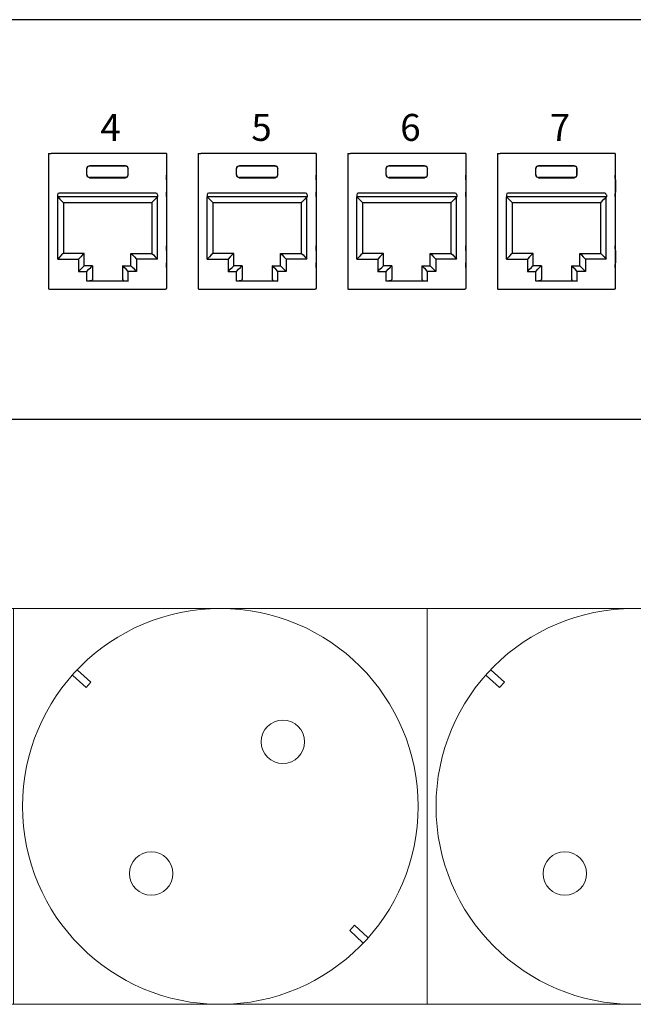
# Model space of a CAD drawing. Header units: millimetres. Extents: x 83969 to 163860, y -22594 to 4849.
# Tile 17 of 108: x 163461.3 to 163464.34, y -21445.28 to -21440.41. Entities that reach past the tile are written whole.
import ezdxf

# ---------------------------------------------------------------- set-up
doc = ezdxf.new("R2010")
doc.units = ezdxf.units.MM
doc.layers.get('0').update_dxf_attribs({"color": 251, "lineweight": 0})
for name, color, linetype in [('! GB Opis', 7, 'Continuous'), ('! PT Opisy Legenda 2', 7, 'Continuous'), ('00 CCTV IP - MIWI', 10, 'Continuous')]:
    doc.layers.add(name, color=color, linetype=linetype)
doc.styles.add('_LANSTER_01', font='romans.shx')

# ---------------------------------------------------------------- blocks, each defined once
blk = doc.blocks.new('zw$A05')
at = {"layer": '00 CCTV IP - MIWI', "color": 234, "lineweight": 0}
blk.add_lwpolyline([(-676.8, -1117.6), (-676.8, -1117.6), (-676.8, -1117.6), (-676.8, -1117.6), (11479.6, -1117.6), (11479.6, -1117.6), (11479.6, -1117.6, 0.41425), (11530.4, -1066.8), (11530.4, -1066.8), (11530.4, -50.8, 0.414021), (11479.6, 0), (11479.6, 0), (-676.8, 0, 0.457803), (-727.6, -50.8), (-727.6, -50.8), (-727.6, -1069.3, 0.414214), (-676.8, -1117.6), (-676.8, -1117.6)], format="xyb", dxfattribs=at)
for points in [[(1168.4, -1117.6), (2336.8, -1117.6), (2336.8, 0), (1168.4, 0)], [(2336.8, -1117.6), (3505.2, -1117.6), (3505.2, 0), (2336.8, 0)]]:
    blk.add_lwpolyline(points, close=True, dxfattribs=at)
for points in [[(1335.8, -188.9), (1373.2, -223.3), (1386.9, -208.3), (1349.6, -173.9)], [(2504.2, -188.9), (2541.6, -223.3), (2555.3, -208.3), (2518, -173.9)], [(2155.7, -943.6), (2118.4, -909.2), (2132.1, -894.2), (2169.5, -928.6)]]:
    blk.add_lwpolyline(points, dxfattribs=at)
for centre, radius in [((1752.6, -558.8), 558.8), ((2921, -558.8), 558.8), ((1929.6, -376.4), 61.4), ((1557.5, -748.5), 61.4), ((2725.9, -748.5), 61.4)]:
    blk.add_circle(centre, radius, dxfattribs=at)
blk = doc.blocks.new('Panel modularny_24_port_1U')
at = {"color": 0}
for p, q in [((48.895, 4.445), (0, 4.445)), ((0, 0), (48.895, 0))]:
    blk.add_line(p, q, dxfattribs=at)
at = {"color": 0, "linetype": 'Continuous'}
for p, q in [((8.113, 2.956), (8.132, 2.956)), ((8.113, 2.956), (8.113, 1.455)), ((8.132, 2.956), (8.135, 2.956)), ((8.135, 2.956), (8.142, 2.956)), ((9.396, 2.956), (8.142, 2.956)), ((9.403, 2.956), (9.396, 2.956)), ((9.406, 2.956), (9.403, 2.956)), ((9.425, 2.956), (9.406, 2.956)), ((9.425, 2.956), (9.425, 1.455)), ((9.78, 2.956), (9.799, 2.956)), ((9.78, 2.956), (9.78, 1.455)), ((9.799, 2.956), (9.802, 2.956)), ((9.802, 2.956), (9.809, 2.956)), ((11.062, 2.956), (9.809, 2.956)), ((11.07, 2.956), (11.062, 2.956)), ((11.073, 2.956), (11.07, 2.956)), ((11.092, 2.956), (11.073, 2.956)), ((11.092, 2.956), (11.092, 1.455)), ((11.447, 2.956), (11.466, 2.956)), ((11.447, 2.956), (11.447, 1.455)), ((11.466, 2.956), (11.469, 2.956)), ((11.469, 2.956), (11.476, 2.956)), ((12.729, 2.956), (11.476, 2.956)), ((12.737, 2.956), (12.729, 2.956)), ((12.74, 2.956), (12.737, 2.956)), ((12.759, 2.956), (12.74, 2.956)), ((12.759, 2.956), (12.759, 1.455)), ((13.114, 2.956), (13.133, 2.956)), ((13.114, 2.956), (13.114, 1.455)), ((13.133, 2.956), (13.136, 2.956)), ((13.136, 2.956), (13.143, 2.956)), ((14.396, 2.956), (13.143, 2.956)), ((14.404, 2.956), (14.396, 2.956)), ((14.407, 2.956), (14.404, 2.956)), ((14.426, 2.956), (14.407, 2.956)), ((14.426, 2.956), (14.426, 1.455)), ((8.538, 2.788), (8.547, 2.811)), ((8.538, 2.717), (8.538, 2.788)), ((8.539, 2.787), (8.538, 2.788)), ((8.549, 2.809), (8.539, 2.787)), ((8.539, 2.718), (8.539, 2.787)), ((8.547, 2.811), (8.569, 2.82)), ((8.571, 2.818), (8.549, 2.809)), ((8.569, 2.82), (8.969, 2.82)), ((8.569, 2.82), (8.571, 2.818)), ((8.967, 2.818), (8.571, 2.818)), ((8.969, 2.82), (8.967, 2.818)), ((8.967, 2.818), (8.989, 2.809)), ((8.991, 2.811), (8.969, 2.82)), ((8.989, 2.809), (8.999, 2.787)), ((9, 2.788), (8.991, 2.811)), ((8.999, 2.787), (9, 2.788)), ((8.999, 2.718), (8.999, 2.787)), ((9, 2.717), (9, 2.788)), ((10.205, 2.788), (10.214, 2.811)), ((10.205, 2.717), (10.205, 2.788)), ((10.206, 2.787), (10.205, 2.788)), ((10.216, 2.809), (10.206, 2.787)), ((10.206, 2.718), (10.206, 2.787)), ((10.214, 2.811), (10.236, 2.82)), ((10.238, 2.818), (10.216, 2.809)), ((10.236, 2.82), (10.635, 2.82)), ((10.236, 2.82), (10.238, 2.818)), ((10.634, 2.818), (10.238, 2.818)), ((10.635, 2.82), (10.634, 2.818)), ((10.634, 2.818), (10.656, 2.809)), ((10.658, 2.811), (10.635, 2.82)), ((10.656, 2.809), (10.665, 2.787)), ((10.667, 2.788), (10.658, 2.811)), ((10.665, 2.787), (10.667, 2.788)), ((10.665, 2.718), (10.665, 2.787)), ((10.667, 2.717), (10.667, 2.788)), ((11.872, 2.788), (11.881, 2.811)), ((11.872, 2.717), (11.872, 2.788)), ((11.873, 2.787), (11.872, 2.788)), ((11.882, 2.809), (11.873, 2.787)), ((11.873, 2.718), (11.873, 2.787)), ((11.881, 2.811), (11.903, 2.82)), ((11.905, 2.818), (11.882, 2.809)), ((11.903, 2.82), (12.302, 2.82)), ((11.903, 2.82), (11.905, 2.818)), ((12.301, 2.818), (11.905, 2.818)), ((12.302, 2.82), (12.301, 2.818)), ((12.301, 2.818), (12.323, 2.809)), ((12.325, 2.811), (12.302, 2.82)), ((12.323, 2.809), (12.332, 2.787)), ((12.334, 2.788), (12.325, 2.811)), ((12.332, 2.787), (12.334, 2.788)), ((12.332, 2.718), (12.332, 2.787)), ((12.334, 2.717), (12.334, 2.788)), ((13.539, 2.788), (13.548, 2.811)), ((13.539, 2.717), (13.539, 2.788)), ((13.54, 2.787), (13.539, 2.788)), ((13.549, 2.809), (13.54, 2.787)), ((13.54, 2.718), (13.54, 2.787)), ((13.548, 2.811), (13.57, 2.82)), ((13.572, 2.818), (13.549, 2.809)), ((13.57, 2.82), (13.969, 2.82)), ((13.57, 2.82), (13.572, 2.818)), ((13.968, 2.818), (13.572, 2.818)), ((13.969, 2.82), (13.968, 2.818)), ((13.968, 2.818), (13.99, 2.809)), ((13.991, 2.811), (13.969, 2.82)), ((13.99, 2.809), (13.999, 2.787)), ((14.001, 2.788), (13.991, 2.811)), ((13.999, 2.787), (14.001, 2.788)), ((13.999, 2.718), (13.999, 2.787)), ((14.001, 2.717), (14.001, 2.788)), ((8.113, 2.713), (8.112, 2.69)), ((8.112, 2.69), (8.112, 2.662)), ((8.112, 2.662), (8.112, 2.526)), ((8.539, 2.718), (8.538, 2.717)), ((8.547, 2.695), (8.538, 2.717)), ((8.539, 2.718), (8.549, 2.696)), ((8.569, 2.685), (8.547, 2.695)), ((8.549, 2.696), (8.571, 2.687)), ((8.571, 2.687), (8.569, 2.685)), ((8.569, 2.685), (8.969, 2.685)), ((8.967, 2.687), (8.571, 2.687)), ((8.989, 2.696), (8.967, 2.687)), ((8.967, 2.687), (8.969, 2.685)), ((8.969, 2.685), (8.991, 2.695)), ((8.999, 2.718), (8.989, 2.696)), ((8.991, 2.695), (9, 2.717)), ((8.999, 2.718), (9, 2.717)), ((9.426, 2.69), (9.425, 2.713)), ((9.426, 2.662), (9.426, 2.69)), ((9.426, 2.662), (9.426, 2.526)), ((9.78, 2.713), (9.779, 2.69)), ((9.779, 2.69), (9.779, 2.662)), ((9.779, 2.662), (9.779, 2.526)), ((10.206, 2.718), (10.205, 2.717)), ((10.214, 2.695), (10.205, 2.717)), ((10.206, 2.718), (10.216, 2.696)), ((10.236, 2.685), (10.214, 2.695)), ((10.216, 2.696), (10.238, 2.687)), ((10.238, 2.687), (10.236, 2.685)), ((10.236, 2.685), (10.635, 2.685)), ((10.634, 2.687), (10.238, 2.687)), ((10.656, 2.696), (10.634, 2.687)), ((10.634, 2.687), (10.635, 2.685)), ((10.635, 2.685), (10.658, 2.695)), ((10.665, 2.718), (10.656, 2.696)), ((10.658, 2.695), (10.667, 2.717)), ((10.665, 2.718), (10.667, 2.717)), ((11.093, 2.69), (11.092, 2.713)), ((11.093, 2.662), (11.093, 2.69)), ((11.093, 2.662), (11.093, 2.526)), ((11.447, 2.713), (11.446, 2.69)), ((11.446, 2.69), (11.446, 2.662)), ((11.446, 2.662), (11.446, 2.526)), ((11.873, 2.718), (11.872, 2.717)), ((11.881, 2.695), (11.872, 2.717)), ((11.873, 2.718), (11.882, 2.696)), ((11.903, 2.685), (11.881, 2.695)), ((11.882, 2.696), (11.905, 2.687)), ((11.905, 2.687), (11.903, 2.685)), ((11.903, 2.685), (12.302, 2.685)), ((12.301, 2.687), (11.905, 2.687)), ((12.323, 2.696), (12.301, 2.687)), ((12.301, 2.687), (12.302, 2.685)), ((12.302, 2.685), (12.325, 2.695)), ((12.332, 2.718), (12.323, 2.696)), ((12.325, 2.695), (12.334, 2.717)), ((12.332, 2.718), (12.334, 2.717)), ((12.759, 2.69), (12.759, 2.713)), ((12.76, 2.662), (12.759, 2.69)), ((12.76, 2.662), (12.76, 2.526)), ((13.114, 2.713), (13.113, 2.69)), ((13.113, 2.69), (13.113, 2.662)), ((13.113, 2.662), (13.113, 2.526)), ((13.54, 2.718), (13.539, 2.717)), ((13.548, 2.695), (13.539, 2.717)), ((13.54, 2.718), (13.549, 2.696)), ((13.57, 2.685), (13.548, 2.695)), ((13.549, 2.696), (13.572, 2.687)), ((13.572, 2.687), (13.57, 2.685)), ((13.57, 2.685), (13.969, 2.685)), ((13.968, 2.687), (13.572, 2.687)), ((13.99, 2.696), (13.968, 2.687)), ((13.968, 2.687), (13.969, 2.685)), ((13.969, 2.685), (13.991, 2.695)), ((13.999, 2.718), (13.99, 2.696)), ((13.991, 2.695), (14.001, 2.717)), ((13.999, 2.718), (14.001, 2.717)), ((14.426, 2.69), (14.426, 2.713)), ((14.427, 2.662), (14.426, 2.69)), ((14.427, 2.662), (14.427, 2.526)), ((8.112, 2.526), (8.112, 2.497)), ((9.426, 2.497), (9.426, 2.526)), ((9.779, 2.526), (9.779, 2.497)), ((11.093, 2.497), (11.093, 2.526)), ((11.446, 2.526), (11.446, 2.497)), ((12.759, 2.497), (12.76, 2.526)), ((13.113, 2.526), (13.113, 2.497)), ((14.426, 2.497), (14.427, 2.526)), ((8.112, 2.497), (8.113, 2.475)), ((8.212, 2.497), (8.212, 2.472)), ((9.326, 2.472), (8.212, 2.472)), ((8.214, 2.472), (8.238, 2.448)), ((8.214, 1.781), (8.214, 2.472)), ((9.309, 2.514), (8.229, 2.514)), ((8.238, 2.448), (8.258, 2.428)), ((8.258, 2.428), (8.272, 2.414)), ((8.272, 2.414), (8.277, 2.409)), ((9.266, 2.414), (9.261, 2.409)), ((9.28, 2.428), (9.266, 2.414)), ((9.3, 2.448), (9.28, 2.428)), ((9.324, 2.472), (9.3, 2.448)), ((9.324, 1.781), (9.324, 2.472)), ((9.326, 2.497), (9.326, 2.472)), ((9.425, 2.475), (9.426, 2.497)), ((9.779, 2.497), (9.78, 2.475)), ((9.879, 2.497), (9.879, 2.472)), ((10.992, 2.472), (9.879, 2.472)), ((9.88, 2.472), (9.905, 2.448)), ((9.88, 1.781), (9.88, 2.472)), ((10.976, 2.514), (9.896, 2.514)), ((9.905, 2.448), (9.925, 2.428)), ((9.925, 2.428), (9.939, 2.414)), ((9.939, 2.414), (9.943, 2.409)), ((10.933, 2.414), (10.928, 2.409)), ((10.947, 2.428), (10.933, 2.414)), ((10.967, 2.448), (10.947, 2.428)), ((10.991, 2.472), (10.967, 2.448)), ((10.991, 1.781), (10.991, 2.472)), ((10.992, 2.497), (10.992, 2.472)), ((11.092, 2.475), (11.093, 2.497)), ((11.446, 2.497), (11.447, 2.475)), ((11.546, 2.497), (11.546, 2.472)), ((12.659, 2.472), (11.546, 2.472)), ((11.547, 2.472), (11.571, 2.448)), ((11.547, 1.781), (11.547, 2.472)), ((12.642, 2.514), (11.563, 2.514)), ((11.571, 2.448), (11.592, 2.428)), ((11.592, 2.428), (11.605, 2.414)), ((11.605, 2.414), (11.61, 2.409)), ((12.6, 2.414), (12.595, 2.409)), ((12.614, 2.428), (12.6, 2.414)), ((12.634, 2.448), (12.614, 2.428)), ((12.658, 2.472), (12.634, 2.448)), ((12.658, 1.781), (12.658, 2.472)), ((12.659, 2.497), (12.659, 2.472)), ((12.759, 2.475), (12.759, 2.497)), ((13.113, 2.497), (13.114, 2.475)), ((13.213, 2.497), (13.213, 2.472)), ((14.326, 2.472), (13.213, 2.472)), ((13.214, 2.472), (13.238, 2.448)), ((13.214, 1.781), (13.214, 2.472)), ((14.309, 2.514), (13.23, 2.514)), ((13.238, 2.448), (13.259, 2.428)), ((13.259, 2.428), (13.272, 2.414)), ((13.272, 2.414), (13.277, 2.409)), ((14.267, 2.414), (14.262, 2.409)), ((14.281, 2.428), (14.267, 2.414)), ((14.301, 2.448), (14.281, 2.428)), ((14.325, 2.472), (14.301, 2.448)), ((14.325, 1.781), (14.325, 2.472)), ((14.326, 2.497), (14.326, 2.472)), ((14.426, 2.475), (14.426, 2.497)), ((8.277, 2.409), (8.277, 1.844)), ((8.277, 2.409), (9.261, 2.409)), ((9.261, 2.409), (9.261, 1.844)), ((9.943, 2.409), (9.943, 1.844)), ((9.943, 2.409), (10.928, 2.409)), ((10.928, 2.409), (10.928, 1.844)), ((11.61, 2.409), (11.61, 1.844)), ((11.61, 2.409), (12.595, 2.409)), ((12.595, 2.409), (12.595, 1.844)), ((13.277, 2.409), (13.277, 1.844)), ((13.277, 2.409), (14.262, 2.409)), ((14.262, 2.409), (14.262, 1.844)), ((8.113, 1.926), (8.112, 1.904)), ((8.112, 1.904), (8.112, 1.875)), ((8.112, 1.875), (8.112, 1.739)), ((9.426, 1.904), (9.425, 1.926)), ((9.426, 1.875), (9.426, 1.904)), ((9.426, 1.875), (9.426, 1.739)), ((9.78, 1.926), (9.779, 1.904)), ((9.779, 1.904), (9.779, 1.875)), ((9.779, 1.875), (9.779, 1.739)), ((11.093, 1.904), (11.092, 1.926)), ((11.093, 1.875), (11.093, 1.904)), ((11.093, 1.875), (11.093, 1.739)), ((11.447, 1.926), (11.446, 1.904)), ((11.446, 1.904), (11.446, 1.875)), ((11.446, 1.875), (11.446, 1.739)), ((12.759, 1.904), (12.759, 1.926)), ((12.76, 1.875), (12.759, 1.904)), ((12.76, 1.875), (12.76, 1.739)), ((13.114, 1.926), (13.113, 1.904)), ((13.113, 1.904), (13.113, 1.875)), ((13.113, 1.875), (13.113, 1.739)), ((14.426, 1.904), (14.426, 1.926)), ((14.427, 1.875), (14.426, 1.904)), ((14.427, 1.875), (14.427, 1.739)), ((8.238, 1.805), (8.214, 1.781)), ((8.214, 1.781), (8.446, 1.781)), ((8.258, 1.826), (8.238, 1.805)), ((8.272, 1.839), (8.258, 1.826)), ((8.277, 1.844), (8.272, 1.839)), ((8.509, 1.844), (8.277, 1.844)), ((8.47, 1.805), (8.446, 1.781)), ((8.446, 1.781), (8.446, 1.643)), ((8.49, 1.826), (8.47, 1.805)), ((8.504, 1.839), (8.49, 1.826)), ((8.509, 1.844), (8.504, 1.839)), ((8.509, 1.706), (8.509, 1.844)), ((9.029, 1.706), (9.029, 1.844)), ((9.029, 1.844), (9.261, 1.844)), ((9.029, 1.844), (9.034, 1.839)), ((9.034, 1.839), (9.048, 1.826)), ((9.048, 1.826), (9.068, 1.805)), ((9.068, 1.805), (9.092, 1.781)), ((9.324, 1.781), (9.092, 1.781)), ((9.092, 1.781), (9.092, 1.643)), ((9.261, 1.844), (9.266, 1.839)), ((9.266, 1.839), (9.28, 1.826)), ((9.28, 1.826), (9.3, 1.805)), ((9.3, 1.805), (9.324, 1.781)), ((9.905, 1.805), (9.88, 1.781)), ((9.88, 1.781), (10.112, 1.781)), ((9.925, 1.826), (9.905, 1.805)), ((9.939, 1.839), (9.925, 1.826)), ((9.943, 1.844), (9.939, 1.839)), ((10.175, 1.844), (9.943, 1.844)), ((10.137, 1.805), (10.112, 1.781)), ((10.112, 1.781), (10.112, 1.643)), ((10.157, 1.826), (10.137, 1.805)), ((10.171, 1.839), (10.157, 1.826)), ((10.175, 1.844), (10.171, 1.839)), ((10.175, 1.706), (10.175, 1.844)), ((10.696, 1.706), (10.696, 1.844)), ((10.696, 1.844), (10.928, 1.844)), ((10.696, 1.844), (10.701, 1.839)), ((10.701, 1.839), (10.715, 1.826)), ((10.715, 1.826), (10.735, 1.805)), ((10.735, 1.805), (10.759, 1.781)), ((10.991, 1.781), (10.759, 1.781)), ((10.759, 1.781), (10.759, 1.643)), ((10.928, 1.844), (10.933, 1.839)), ((10.933, 1.839), (10.947, 1.826)), ((10.947, 1.826), (10.967, 1.805)), ((10.967, 1.805), (10.991, 1.781)), ((11.571, 1.805), (11.547, 1.781)), ((11.547, 1.781), (11.779, 1.781)), ((11.592, 1.826), (11.571, 1.805)), ((11.605, 1.839), (11.592, 1.826)), ((11.61, 1.844), (11.605, 1.839)), ((11.842, 1.844), (11.61, 1.844)), ((11.803, 1.805), (11.779, 1.781)), ((11.779, 1.781), (11.779, 1.643)), ((11.824, 1.826), (11.803, 1.805)), ((11.838, 1.839), (11.824, 1.826)), ((11.842, 1.844), (11.838, 1.839)), ((11.842, 1.706), (11.842, 1.844)), ((12.363, 1.706), (12.363, 1.844)), ((12.363, 1.844), (12.595, 1.844)), ((12.363, 1.844), (12.368, 1.839)), ((12.368, 1.839), (12.382, 1.826)), ((12.382, 1.826), (12.402, 1.805)), ((12.402, 1.805), (12.426, 1.781)), ((12.658, 1.781), (12.426, 1.781)), ((12.426, 1.781), (12.426, 1.643)), ((12.595, 1.844), (12.6, 1.839)), ((12.6, 1.839), (12.614, 1.826)), ((12.614, 1.826), (12.634, 1.805)), ((12.634, 1.805), (12.658, 1.781)), ((13.238, 1.805), (13.214, 1.781)), ((13.214, 1.781), (13.446, 1.781)), ((13.259, 1.826), (13.238, 1.805)), ((13.272, 1.839), (13.259, 1.826)), ((13.277, 1.844), (13.272, 1.839)), ((13.509, 1.844), (13.277, 1.844)), ((13.47, 1.805), (13.446, 1.781)), ((13.446, 1.781), (13.446, 1.643)), ((13.491, 1.826), (13.47, 1.805)), ((13.504, 1.839), (13.491, 1.826)), ((13.509, 1.844), (13.504, 1.839)), ((13.509, 1.706), (13.509, 1.844)), ((14.03, 1.706), (14.03, 1.844)), ((14.03, 1.844), (14.262, 1.844)), ((14.03, 1.844), (14.035, 1.839)), ((14.035, 1.839), (14.048, 1.826)), ((14.048, 1.826), (14.069, 1.805)), ((14.069, 1.805), (14.093, 1.781)), ((14.325, 1.781), (14.093, 1.781)), ((14.093, 1.781), (14.093, 1.643)), ((14.262, 1.844), (14.267, 1.839)), ((14.267, 1.839), (14.281, 1.826)), ((14.281, 1.826), (14.301, 1.805)), ((14.301, 1.805), (14.325, 1.781)), ((8.112, 1.739), (8.112, 1.71)), ((8.112, 1.71), (8.113, 1.688)), ((8.446, 1.643), (8.47, 1.667)), ((8.47, 1.667), (8.49, 1.687)), ((8.49, 1.687), (8.504, 1.701)), ((8.504, 1.701), (8.509, 1.706)), ((8.601, 1.706), (8.509, 1.706)), ((8.538, 1.643), (8.562, 1.667)), ((8.562, 1.667), (8.583, 1.687)), ((8.583, 1.687), (8.596, 1.701)), ((8.596, 1.701), (8.601, 1.706)), ((8.601, 1.706), (8.601, 1.552)), ((8.937, 1.706), (9.029, 1.706)), ((8.937, 1.706), (8.937, 1.552)), ((8.942, 1.701), (8.937, 1.706)), ((8.955, 1.687), (8.942, 1.701)), ((8.976, 1.667), (8.955, 1.687)), ((9, 1.643), (8.976, 1.667)), ((9.034, 1.701), (9.029, 1.706)), ((9.048, 1.687), (9.034, 1.701)), ((9.068, 1.667), (9.048, 1.687)), ((9.092, 1.643), (9.068, 1.667)), ((9.425, 1.688), (9.426, 1.71)), ((9.426, 1.71), (9.426, 1.739)), ((9.779, 1.739), (9.779, 1.71)), ((9.779, 1.71), (9.78, 1.688)), ((10.112, 1.643), (10.137, 1.667)), ((10.137, 1.667), (10.157, 1.687)), ((10.157, 1.687), (10.171, 1.701)), ((10.171, 1.701), (10.175, 1.706)), ((10.268, 1.706), (10.175, 1.706)), ((10.205, 1.643), (10.229, 1.667)), ((10.229, 1.667), (10.249, 1.687)), ((10.249, 1.687), (10.263, 1.701)), ((10.263, 1.701), (10.268, 1.706)), ((10.268, 1.706), (10.268, 1.552)), ((10.604, 1.706), (10.696, 1.706)), ((10.604, 1.706), (10.604, 1.552)), ((10.609, 1.701), (10.604, 1.706)), ((10.622, 1.687), (10.609, 1.701)), ((10.643, 1.667), (10.622, 1.687)), ((10.667, 1.643), (10.643, 1.667)), ((10.701, 1.701), (10.696, 1.706)), ((10.715, 1.687), (10.701, 1.701)), ((10.735, 1.667), (10.715, 1.687)), ((10.759, 1.643), (10.735, 1.667)), ((11.092, 1.688), (11.093, 1.71)), ((11.093, 1.71), (11.093, 1.739)), ((11.446, 1.739), (11.446, 1.71)), ((11.446, 1.71), (11.447, 1.688)), ((11.779, 1.643), (11.803, 1.667)), ((11.803, 1.667), (11.824, 1.687)), ((11.824, 1.687), (11.838, 1.701)), ((11.838, 1.701), (11.842, 1.706)), ((11.935, 1.706), (11.842, 1.706)), ((11.872, 1.643), (11.896, 1.667)), ((11.896, 1.667), (11.916, 1.687)), ((11.916, 1.687), (11.93, 1.701)), ((11.93, 1.701), (11.935, 1.706)), ((11.935, 1.706), (11.935, 1.552)), ((12.271, 1.706), (12.363, 1.706)), ((12.271, 1.706), (12.271, 1.552)), ((12.276, 1.701), (12.271, 1.706)), ((12.289, 1.687), (12.276, 1.701)), ((12.31, 1.667), (12.289, 1.687)), ((12.334, 1.643), (12.31, 1.667)), ((12.368, 1.701), (12.363, 1.706)), ((12.382, 1.687), (12.368, 1.701)), ((12.402, 1.667), (12.382, 1.687)), ((12.426, 1.643), (12.402, 1.667)), ((12.759, 1.71), (12.76, 1.739)), ((12.759, 1.688), (12.759, 1.71)), ((13.113, 1.739), (13.113, 1.71)), ((13.113, 1.71), (13.114, 1.688)), ((13.446, 1.643), (13.47, 1.667)), ((13.47, 1.667), (13.491, 1.687)), ((13.491, 1.687), (13.504, 1.701)), ((13.504, 1.701), (13.509, 1.706)), ((13.602, 1.706), (13.509, 1.706)), ((13.539, 1.643), (13.563, 1.667)), ((13.563, 1.667), (13.583, 1.687)), ((13.583, 1.687), (13.597, 1.701)), ((13.597, 1.701), (13.602, 1.706)), ((13.602, 1.706), (13.602, 1.552)), ((13.938, 1.706), (14.03, 1.706)), ((13.938, 1.706), (13.938, 1.552)), ((13.942, 1.701), (13.938, 1.706)), ((13.956, 1.687), (13.942, 1.701)), ((13.977, 1.667), (13.956, 1.687)), ((14.001, 1.643), (13.977, 1.667)), ((14.035, 1.701), (14.03, 1.706)), ((14.048, 1.687), (14.035, 1.701)), ((14.069, 1.667), (14.048, 1.687)), ((14.093, 1.643), (14.069, 1.667)), ((14.426, 1.71), (14.427, 1.739)), ((14.426, 1.688), (14.426, 1.71)), ((8.446, 1.643), (8.538, 1.643)), ((8.538, 1.535), (8.538, 1.643)), ((8.569, 1.537), (8.538, 1.535)), ((9, 1.535), (8.538, 1.535)), ((8.593, 1.543), (8.569, 1.537)), ((8.601, 1.552), (8.593, 1.543)), ((8.937, 1.552), (8.945, 1.543)), ((8.945, 1.543), (8.969, 1.537)), ((8.969, 1.537), (9, 1.535)), ((9.092, 1.643), (9, 1.643)), ((9, 1.535), (9, 1.643)), ((10.112, 1.643), (10.205, 1.643)), ((10.205, 1.535), (10.205, 1.643)), ((10.236, 1.537), (10.205, 1.535)), ((10.667, 1.535), (10.205, 1.535)), ((10.259, 1.543), (10.236, 1.537)), ((10.268, 1.552), (10.259, 1.543)), ((10.604, 1.552), (10.612, 1.543)), ((10.612, 1.543), (10.635, 1.537)), ((10.635, 1.537), (10.667, 1.535)), ((10.759, 1.643), (10.667, 1.643)), ((10.667, 1.535), (10.667, 1.643)), ((11.779, 1.643), (11.872, 1.643)), ((11.872, 1.535), (11.872, 1.643)), ((11.903, 1.537), (11.872, 1.535)), ((12.334, 1.535), (11.872, 1.535)), ((11.926, 1.543), (11.903, 1.537)), ((11.935, 1.552), (11.926, 1.543)), ((12.271, 1.552), (12.279, 1.543)), ((12.279, 1.543), (12.302, 1.537)), ((12.302, 1.537), (12.334, 1.535)), ((12.426, 1.643), (12.334, 1.643)), ((12.334, 1.535), (12.334, 1.643)), ((13.446, 1.643), (13.539, 1.643)), ((13.539, 1.535), (13.539, 1.643)), ((13.57, 1.537), (13.539, 1.535)), ((14.001, 1.535), (13.539, 1.535)), ((13.593, 1.543), (13.57, 1.537)), ((13.602, 1.552), (13.593, 1.543)), ((13.938, 1.552), (13.946, 1.543)), ((13.946, 1.543), (13.969, 1.537)), ((13.969, 1.537), (14.001, 1.535)), ((14.093, 1.643), (14.001, 1.643)), ((14.001, 1.535), (14.001, 1.643)), ((8.113, 1.455), (8.113, 1.454)), ((8.113, 1.455), (8.113, 1.455)), ((8.113, 1.455), (8.113, 1.455)), ((8.113, 1.454), (8.113, 1.453)), ((8.113, 1.453), (8.115, 1.45)), ((8.115, 1.45), (8.117, 1.447)), ((8.117, 1.447), (8.12, 1.445)), ((8.12, 1.445), (8.124, 1.445)), ((8.124, 1.445), (8.124, 1.445)), ((8.124, 1.445), (9.414, 1.445)), ((9.418, 1.445), (9.414, 1.445)), ((9.414, 1.445), (9.414, 1.445)), ((9.421, 1.447), (9.418, 1.445)), ((9.423, 1.45), (9.421, 1.447)), ((9.425, 1.453), (9.423, 1.45)), ((9.425, 1.455), (9.425, 1.455)), ((9.425, 1.455), (9.425, 1.455)), ((9.425, 1.455), (9.425, 1.454)), ((9.425, 1.454), (9.425, 1.453)), ((9.78, 1.455), (9.78, 1.454)), ((9.78, 1.455), (9.78, 1.455)), ((9.78, 1.455), (9.78, 1.455)), ((9.78, 1.454), (9.78, 1.453)), ((9.78, 1.453), (9.782, 1.45)), ((9.782, 1.45), (9.784, 1.447)), ((9.784, 1.447), (9.787, 1.445)), ((9.787, 1.445), (9.79, 1.445)), ((9.79, 1.445), (9.79, 1.445)), ((9.79, 1.445), (11.081, 1.445)), ((11.085, 1.445), (11.081, 1.445)), ((11.081, 1.445), (11.081, 1.445)), ((11.088, 1.447), (11.085, 1.445)), ((11.09, 1.45), (11.088, 1.447)), ((11.092, 1.453), (11.09, 1.45)), ((11.092, 1.455), (11.092, 1.455)), ((11.092, 1.455), (11.092, 1.455)), ((11.092, 1.455), (11.092, 1.454)), ((11.092, 1.454), (11.092, 1.453)), ((11.447, 1.455), (11.447, 1.454)), ((11.447, 1.455), (11.447, 1.455)), ((11.447, 1.455), (11.447, 1.455)), ((11.447, 1.454), (11.447, 1.453)), ((11.447, 1.453), (11.448, 1.45)), ((11.448, 1.45), (11.451, 1.447)), ((11.451, 1.447), (11.454, 1.445)), ((11.454, 1.445), (11.457, 1.445)), ((11.457, 1.445), (11.457, 1.445)), ((11.457, 1.445), (12.748, 1.445)), ((12.752, 1.445), (12.748, 1.445)), ((12.748, 1.445), (12.748, 1.445)), ((12.755, 1.447), (12.752, 1.445)), ((12.757, 1.45), (12.755, 1.447)), ((12.758, 1.453), (12.757, 1.45)), ((12.759, 1.454), (12.758, 1.453)), ((12.759, 1.455), (12.759, 1.455)), ((12.759, 1.455), (12.759, 1.455)), ((12.759, 1.455), (12.759, 1.454)), ((13.114, 1.455), (13.114, 1.454)), ((13.114, 1.455), (13.114, 1.455)), ((13.114, 1.455), (13.114, 1.455)), ((13.114, 1.454), (13.114, 1.453)), ((13.114, 1.453), (13.115, 1.45)), ((13.115, 1.45), (13.118, 1.447)), ((13.118, 1.447), (13.121, 1.445)), ((13.121, 1.445), (13.124, 1.445)), ((13.124, 1.445), (13.124, 1.445)), ((13.124, 1.445), (14.415, 1.445)), ((14.419, 1.445), (14.415, 1.445)), ((14.415, 1.445), (14.415, 1.445)), ((14.422, 1.447), (14.419, 1.445)), ((14.424, 1.45), (14.422, 1.447)), ((14.425, 1.453), (14.424, 1.45)), ((14.426, 1.454), (14.425, 1.453)), ((14.426, 1.455), (14.426, 1.455)), ((14.426, 1.455), (14.426, 1.455)), ((14.426, 1.455), (14.426, 1.454))]:
    blk.add_line(p, q, dxfattribs=at)
for centre, start, end in [((8.229, 2.497), 90, 180), ((9.309, 2.497), 0, 90), ((9.896, 2.497), 90, 180), ((10.976, 2.497), 0, 90), ((11.563, 2.497), 90, 180), ((12.642, 2.497), 0, 90), ((13.23, 2.497), 90, 180), ((14.309, 2.497), 0, 90)]:
    blk.add_arc(centre, 0.0168, start, end, dxfattribs=at)
at = {"color": 0, "char_height": 0.3, "attachment_point": 1, "style": '_LANSTER_01'}
for s, insert in [('\\A1;{\\fHP Simplified|b0|i0|c238|p34;6}', (12.03, 3.396)), ('\\A1;{\\fHP Simplified|b0|i0|c238|p34;4}', (8.689, 3.396)), ('\\A1;{\\fHP Simplified|b0|i0|c238|p34;5}', (10.371, 3.396)), ('\\A1;{\\fHP Simplified|b0|i0|c238|p34;7}', (13.696, 3.396))]:
    blk.add_mtext_dynamic_manual_height_columns(s, width=0.46605, gutter_width=6, heights=[0], dxfattribs=dict(at, insert=insert))

msp = doc.modelspace()

# ---------------------------------------------------------------- block references
at = {"layer": '! GB Opis', "xscale": 0.00175, "yscale": 0.00175, "zscale": 0.00175}
msp.add_blockref('zw$A05', (163459.2259, -21443.3222), dxfattribs=at)
at = {"layer": '! PT Opisy Legenda 2', "xscale": 0.4438665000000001, "yscale": 0.4438665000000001, "zscale": 0.4438665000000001}
msp.add_blockref('Panel modularny_24_port_1U', (163457.8431, -21442.3861), dxfattribs=at)

doc.saveas('drawing.dxf')
